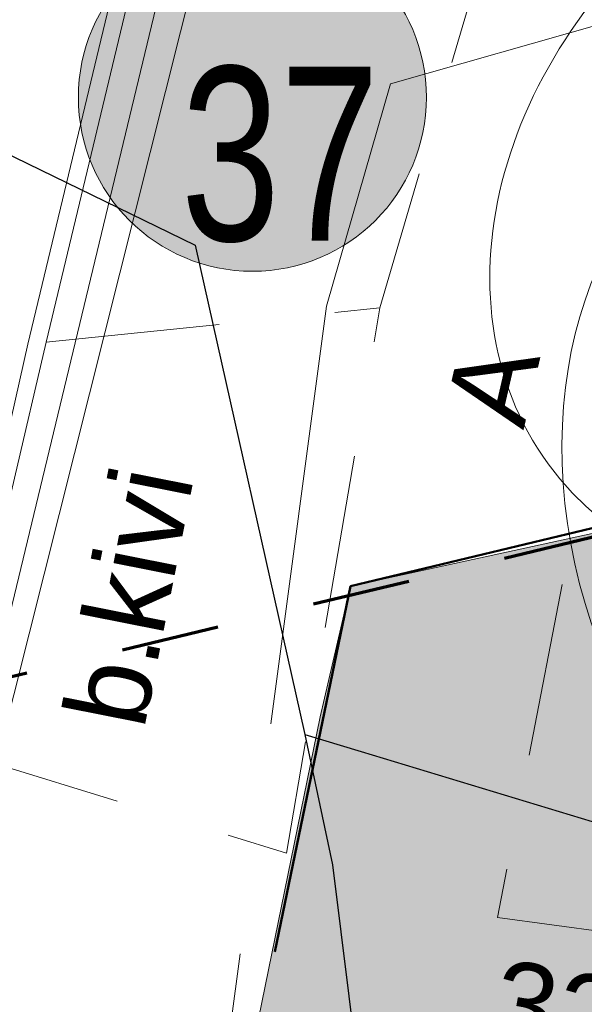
# Model space of a CAD drawing. Header units: metres. Extents: x 738076 to 738809, y 6589688 to 6590318.
# Tile 38 of 188: x 738356.89 to 738361.76, y 6590012.04 to 6590020.53. Entities that reach past the tile are written whole.
import ezdxf

# ---------------------------------------------------------------- set-up
doc = ezdxf.new("R2010")
doc.units = ezdxf.units.M
for name, pattern in [('ASFBET', [2.5, 1.5, -0.9999999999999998]), ('EP_KBL', [18, 8, -2, 1, 0, 4, 0, 1, -2]), ('Katkend', [1.6933333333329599, 0.8466666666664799, -0.8466666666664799]), ('TOOPIIR', [7, 6, -1])]:
    doc.linetypes.add(name, pattern=pattern)
for name, color, linetype, lineweight in [('_DE (2D)', 7, 'Continuous', 5), ('_GE (2D)', 7, 'Continuous', 5), ('_MA-joon kool (2D)', 7, 'Continuous', 5), ('_MA-pind kool (2D)', 7, 'Continuous', 5), ('_MA-töömahtude piir (2D)', 7, 'Continuous', 5), ('MA-v2ikevorm-m88bel', 7, 'Continuous', 13), ('None', 7, 'Continuous', 5)]:
    doc.layers.add(name, color=color, linetype=linetype, lineweight=lineweight)
for name, color, linetype, lineweight, true_color in [('DE-MA dendro Puittaim III', 7, 'Continuous', 18, 0x33cc00), ('DE-MA dendro Puittaim IV', 30, 'Continuous', 18, 0xff7f00), ('DE-MA dendro Puunumber', 250, 'Continuous', 5, 0x333333), ('GE-GTRASS', 7, 'Continuous', 5, 0x888888), ('GE-korgus-EH2000', 7, 'Continuous', 5, 0x888888), ('GE-KPKAABEL', 7, 'Continuous', 5, 0x888888), ('GE-MPKAABEL', 7, 'Continuous', 5, 0x888888), ('GE-TEE', 7, 'Continuous', 5, 0x888888), ('MA-MA  TEKST töömahtude piir', 6, 'Continuous', 70, 0xff00ff), ('MA-projektala piir', 7, 'TOOPIIR', 50, 0xdd0000), ('MA-tee betoonkivi Nunna. helehall', 7, 'Continuous', 5, 0x636466)]:
    doc.layers.add(name, color=color, linetype=linetype, lineweight=lineweight, true_color=true_color)
doc.styles.add('Arial', font='Arial')
doc.styles.add('Swis721 LtCn BT', font='Swis721 LtCn BT')
doc.linetypes.add('-G-', pattern='A,10,-0.8000000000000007,-1.526140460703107,["G",Arial,S=1.4,R=0,X=-1.526140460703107,Y=-0.6999999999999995],-0.6738595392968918,10,-3', length=26)
doc.linetypes.add('MP_KBL', pattern='A,0,[1,MP_KBL.shx,S=1,R=0,X=0,Y=-0.5000000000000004],-18.999', length=18.999)
pattern_1 = [(95.53071733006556, (-0.6993978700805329, -0.4360790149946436), (-0.4782666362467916, 1.076260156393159), [0.3662332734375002, -1.123834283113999]), (95.53071733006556, (-0.6993978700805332, -0.4360790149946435), (-0.4782666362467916, 1.076260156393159), [0.3662332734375, -1.123834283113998]), (95.53071733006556, (0.03549884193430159, -0.364508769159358), (-0.4782666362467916, 1.076260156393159), [0.3662332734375, -1.123834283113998]), (95.53071733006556, (-1.440173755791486, -0.5082218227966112), (-0.4782666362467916, 1.076260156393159), [0.3662332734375, -1.123834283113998]), (275.5307173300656, (0, 0), (0.4782666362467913, -1.076260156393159), [0.3662332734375, -1.123834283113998]), (275.5307173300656, (-0.7407758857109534, -0.07214280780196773), (0.4782666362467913, -1.076260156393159), [0.3662332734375, -1.123834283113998]), (185.5623899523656, (0, 0), (-0.3346548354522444, -0.4068706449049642), [0.73837353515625, -0.7508700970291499]), (185.5623899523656, (0.03549884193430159, -0.364508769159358), (-0.3346548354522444, -0.4068706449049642), [0.73837353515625, -0.7508700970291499]), (185.5623899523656, (-0.7052770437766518, -0.4366515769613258), (-0.3346548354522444, -0.4068706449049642), [0.73837353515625, -0.7508700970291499]), (185.5623899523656, (0.03549884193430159, -0.364508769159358), (-0.3346548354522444, -0.4068706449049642), [0.73837353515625, -0.7508700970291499]), (365.5623899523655, (-0.7348967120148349, -0.07157024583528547), (0.3346548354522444, 0.406870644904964), [0.73837353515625, -0.7508700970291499]), (365.5623899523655, (-1.475672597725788, -0.1437130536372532), (0.3346548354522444, 0.406870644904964), [0.73837353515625, -0.7508700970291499])]

# ---------------------------------------------------------------- blocks, each defined once
blk = doc.blocks.new('Hardscape (2D)')
at = {"layer": 'MA-tee betoonkivi Nunna. helehall', "color": 0, "flags": 1}
for tag in ['instanceID', 'prm0_value', 'prm1_value', 'prm2_value', 'prm3_value', 'prm4_value', 'prm5_value', 'prm6_value', 'prm7_value', 'prm8_value', 'prm0_name', 'prm0_type', 'prm2_name', 'prm2_type', 'prm3_name', 'prm3_type', 'prm6_name', 'prm6_type', 'prm8_name', 'prm8_type', 'prm1_name', 'prm1_type', 'prm4_name', 'prm4_type', 'prm5_name', 'prm5_type', 'prm7_name', 'prm7_type', 'IFC_UUID']:
    blk.add_attdef(tag, (-2154058.316649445, -6234786.690905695), '', height=0.00018, dxfattribs=at)
at = {"color": 255, "linetype": 'Continuous', "lineweight": 5, "transparency": 33554687}
blk.add_wipeout([(56.73854006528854, 10.46203859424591), (56.47646960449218, 9.333721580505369), (54.66377537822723, 0.4556228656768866), (54.55727966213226, -6.431882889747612), (59.121586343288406, -47.10579374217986), (63.235662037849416, -46.699093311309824), (62.65347813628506, -40.458181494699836), (60.73509858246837, -39.350347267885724), (60.12194170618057, -32.934679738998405), (60.52012710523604, -32.89662203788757), (60.197588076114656, -29.522000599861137), (61.59123696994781, -29.38879864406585), (61.17823839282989, -24.79726373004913), (60.157164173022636, -24.89485585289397), (60.00588472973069, -23.312068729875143), (61.031811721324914, -23.214012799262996), (58.838139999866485, -0.6889799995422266), (61.44277594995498, 11.48641923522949)], dxfattribs=at).dxf.layer = 'MA-v2ikevorm-m88bel'
at = {"layer": 'MA-tee betoonkivi Nunna. helehall', "linetype": 'Continuous', "lineweight": 0, "true_color": 0xedecec, "transparency": 33554687}
blk.add_hatch(color=7, dxfattribs=at).paths.add_polyline_path([(56.73854006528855, 10.46203859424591), (56.47646960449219, 9.33372158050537), (54.66377537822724, 0.4556228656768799), (54.55727966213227, -6.431882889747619), (59.12158634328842, -47.10579374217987), (63.23566203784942, -46.69909331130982), (62.65347813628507, -40.45818149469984), (60.73509858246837, -39.35034726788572), (60.12194170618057, -32.93467973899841), (60.52012710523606, -32.89662203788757), (60.19758807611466, -29.52200059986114), (61.59123696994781, -29.38879864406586), (61.1782383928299, -24.79726373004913), (60.15716417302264, -24.89485585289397), (60.0058847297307, -23.31206872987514), (61.03181172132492, -23.214012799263), (58.83813999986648, -0.6889799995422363), (61.44277594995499, 11.48641923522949)])
blk.add_hatch(color=7, dxfattribs=at).paths.add_polyline_path([(56.73854006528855, 10.46203859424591), (56.47646960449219, 9.33372158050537), (54.66377537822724, 0.4556228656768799), (54.55727966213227, -6.431882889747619), (59.12158634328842, -47.10579374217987), (63.23566203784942, -46.69909331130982), (62.65347813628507, -40.45818149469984), (60.73509858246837, -39.35034726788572), (60.12194170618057, -32.93467973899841), (60.52012710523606, -32.89662203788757), (60.19758807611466, -29.52200059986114), (61.59123696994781, -29.38879864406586), (61.1782383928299, -24.79726373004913), (60.15716417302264, -24.89485585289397), (60.0058847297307, -23.31206872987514), (61.03181172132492, -23.214012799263), (58.83813999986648, -0.6889799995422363), (61.44277594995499, 11.48641923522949)])
blk.add_hatch(color=7, dxfattribs=at).paths.add_polyline_path([(56.73854006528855, 10.46203859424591), (56.47646960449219, 9.33372158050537), (54.66377537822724, 0.4556228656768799), (54.55727966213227, -6.431882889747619), (59.12158634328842, -47.10579374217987), (63.23566203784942, -46.69909331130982), (62.65347813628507, -40.45818149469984), (60.73509858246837, -39.35034726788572), (60.12194170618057, -32.93467973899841), (60.52012710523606, -32.89662203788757), (60.19758807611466, -29.52200059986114), (61.59123696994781, -29.38879864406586), (61.1782383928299, -24.79726373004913), (60.15716417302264, -24.89485585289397), (60.0058847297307, -23.31206872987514), (61.03181172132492, -23.214012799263), (58.83813999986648, -0.6889799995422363), (61.44277594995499, 11.48641923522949)])
at = {"layer": 'MA-tee betoonkivi Nunna. helehall', "linetype": 'Continuous', "lineweight": 5, "true_color": 0x888888, "transparency": 33554687}
h = blk.add_hatch(dxfattribs=at)
h.set_pattern_fill('Nunna kivi', color=252, style=0, pattern_type=2)
h.set_pattern_definition([(-90.03167262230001, (0.7383735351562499, 0.3662332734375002), (0.371693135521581, -1.117550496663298), [0.3662332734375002, -1.123834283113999]), (-90.03167262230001, (0.7383735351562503, 0.3662332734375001), (0.371693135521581, -1.117550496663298), [0.3662332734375, -1.123834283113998]), (-90.03167262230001, (0, 0.3662332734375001), (0.371693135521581, -1.117550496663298), [0.3662332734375, -1.123834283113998]), (-90.03167262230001, (1.48265405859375, 0.3662332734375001), (0.371693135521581, -1.117550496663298), [0.3662332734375, -1.123834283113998]), (89.9683273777, (0, 0), (-0.3716931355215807, 1.117550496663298), [0.3662332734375, -1.123834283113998]), (89.9683273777, (0.7442805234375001, 0), (-0.3716931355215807, 1.117550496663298), [0.3662332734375, -1.123834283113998]), (0, (0, 0), (0.3725168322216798, 0.3725168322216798), [0.73837353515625, -0.7508700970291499]), (0, (0, 0.3662332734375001), (0.3725168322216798, 0.3725168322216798), [0.73837353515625, -0.7508700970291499]), (0, (0.7442805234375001, 0.3662332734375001), (0.3725168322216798, 0.3725168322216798), [0.73837353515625, -0.7508700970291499]), (0, (0, 0.3662332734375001), (0.3725168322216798, 0.3725168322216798), [0.73837353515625, -0.7508700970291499]), (180, (0.7383735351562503, 0), (-0.3725168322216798, -0.3725168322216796), [0.73837353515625, -0.7508700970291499]), (180, (1.48265405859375, 0), (-0.3725168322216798, -0.3725168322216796), [0.73837353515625, -0.7508700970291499])])
h.paths.add_polyline_path([(56.73854006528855, 10.46203859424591), (56.47646960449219, 9.33372158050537), (54.66377537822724, 0.4556228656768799), (54.55727966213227, -6.431882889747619), (59.12158634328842, -47.10579374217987), (63.23566203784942, -46.69909331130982), (62.65347813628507, -40.45818149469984), (60.73509858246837, -39.35034726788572), (60.12194170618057, -32.93467973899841), (60.52012710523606, -32.89662203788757), (60.19758807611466, -29.52200059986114), (61.59123696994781, -29.38879864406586), (61.1782383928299, -24.79726373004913), (60.15716417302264, -24.89485585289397), (60.0058847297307, -23.31206872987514), (61.03181172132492, -23.214012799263), (58.83813999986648, -0.6889799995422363), (61.44277594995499, 11.48641923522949)])
h = blk.add_hatch(dxfattribs=at)
h.set_pattern_fill('Nunna kivi', color=252, angle=185.5623899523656, style=0, pattern_type=2)
h.set_pattern_definition(pattern_1)
h.paths.add_polyline_path([(56.73854006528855, 10.46203859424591), (56.47646960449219, 9.33372158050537), (54.66377537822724, 0.4556228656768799), (54.55727966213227, -6.431882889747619), (59.12158634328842, -47.10579374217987), (63.23566203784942, -46.69909331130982), (62.65347813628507, -40.45818149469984), (60.73509858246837, -39.35034726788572), (60.12194170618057, -32.93467973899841), (60.52012710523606, -32.89662203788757), (60.19758807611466, -29.52200059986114), (61.59123696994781, -29.38879864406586), (61.1782383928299, -24.79726373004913), (60.15716417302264, -24.89485585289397), (60.0058847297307, -23.31206872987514), (61.03181172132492, -23.214012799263), (58.83813999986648, -0.6889799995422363), (61.44277594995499, 11.48641923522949)])
h = blk.add_hatch(dxfattribs=at)
h.set_pattern_fill('Nunna kivi', color=252, angle=185.5623899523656, style=0, pattern_type=2)
h.set_pattern_definition(pattern_1)
h.paths.add_polyline_path([(56.73854006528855, 10.46203859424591), (56.47646960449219, 9.33372158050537), (54.66377537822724, 0.4556228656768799), (54.55727966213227, -6.431882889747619), (59.12158634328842, -47.10579374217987), (63.23566203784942, -46.69909331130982), (62.65347813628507, -40.45818149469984), (60.73509858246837, -39.35034726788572), (60.12194170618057, -32.93467973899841), (60.52012710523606, -32.89662203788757), (60.19758807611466, -29.52200059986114), (61.59123696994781, -29.38879864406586), (61.1782383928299, -24.79726373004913), (60.15716417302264, -24.89485585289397), (60.0058847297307, -23.31206872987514), (61.03181172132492, -23.214012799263), (58.83813999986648, -0.6889799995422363), (61.44277594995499, 11.48641923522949)])
at = {"layer": 'MA-tee betoonkivi Nunna. helehall', "transparency": 33554687, "flags": 128}
blk.add_lwpolyline([(56.73854006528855, 10.46203859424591), (56.47646960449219, 9.33372158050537), (54.66377537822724, 0.4556228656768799), (54.55727966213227, -6.431882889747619), (59.12158634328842, -47.10579374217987), (63.23566203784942, -46.69909331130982), (62.65347813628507, -40.45818149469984), (60.73509858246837, -39.35034726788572), (60.12194170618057, -32.93467973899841), (60.52012710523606, -32.89662203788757), (60.19758807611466, -29.52200059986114), (61.59123696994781, -29.38879864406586), (61.1782383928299, -24.79726373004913), (60.15716417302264, -24.89485585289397), (60.0058847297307, -23.31206872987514), (61.03181172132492, -23.214012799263), (58.83813999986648, -0.6889799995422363), (61.44277594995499, 11.48641923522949)], close=True, dxfattribs=at)
blk.add_lwpolyline([(56.73854006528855, 10.46203859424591), (56.47646960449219, 9.33372158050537), (54.66377537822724, 0.4556228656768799), (54.55727966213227, -6.431882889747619), (59.12158634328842, -47.10579374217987), (63.23566203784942, -46.69909331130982), (62.65347813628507, -40.45818149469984), (60.73509858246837, -39.35034726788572), (60.12194170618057, -32.93467973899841), (60.52012710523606, -32.89662203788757), (60.19758807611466, -29.52200059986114), (61.59123696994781, -29.38879864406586), (61.1782383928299, -24.79726373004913), (60.15716417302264, -24.89485585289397), (60.0058847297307, -23.31206872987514), (61.03181172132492, -23.214012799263), (58.83813999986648, -0.6889799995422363), (61.44277594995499, 11.48641923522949)], close=True, dxfattribs=at)
blk.add_lwpolyline([(56.73854006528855, 10.46203859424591), (56.47646960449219, 9.33372158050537), (54.66377537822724, 0.4556228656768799), (54.55727966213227, -6.431882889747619), (59.12158634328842, -47.10579374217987), (63.23566203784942, -46.69909331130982), (62.65347813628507, -40.45818149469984), (60.73509858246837, -39.35034726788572), (60.12194170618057, -32.93467973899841), (60.52012710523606, -32.89662203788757), (60.19758807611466, -29.52200059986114), (61.59123696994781, -29.38879864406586), (61.1782383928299, -24.79726373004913), (60.15716417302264, -24.89485585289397), (60.0058847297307, -23.31206872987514), (61.03181172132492, -23.214012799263), (58.83813999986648, -0.6889799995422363), (61.44277594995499, 11.48641923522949)], close=True, dxfattribs=at)
at = {"layer": 'MA-v2ikevorm-m88bel', "color": 7, "linetype": 'Continuous', "lineweight": 5, "transparency": 33554687, "flags": 128}
blk.add_lwpolyline([(56.73854006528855, 10.46203859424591), (56.47646960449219, 9.33372158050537), (54.66377537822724, 0.4556228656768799), (54.55727966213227, -6.431882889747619), (59.12158634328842, -47.10579374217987), (63.23566203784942, -46.69909331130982), (62.65347813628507, -40.45818149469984), (60.73509858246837, -39.35034726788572), (60.12194170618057, -32.93467973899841), (60.52012710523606, -32.89662203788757), (60.19758807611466, -29.52200059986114), (61.59123696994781, -29.38879864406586), (61.1782383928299, -24.79726373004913), (60.15716417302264, -24.89485585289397), (60.0058847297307, -23.31206872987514), (61.03181172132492, -23.214012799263), (58.83813999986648, -0.6889799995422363), (61.44277594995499, 11.48641923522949)], close=True, dxfattribs=at)
blk = doc.blocks.new('MA-pind kool (2D)')
at = {"layer": 'MA-tee betoonkivi Nunna. helehall', "transparency": 33554687}
blk.add_blockref('Hardscape (2D)', (-2154112.873929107, -6234739.585111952, -0.2), dxfattribs=at)
blk = doc.blocks.new('dendro')
at = {"layer": 'DE-MA dendro Puittaim III', "linetype": 'Continuous', "lineweight": 0, "true_color": 0xb1d9af, "transparency": 33554508}
h = blk.add_hatch(color=9, dxfattribs=at)
edge = h.paths.add_edge_path()
edge.add_arc((-73.0313130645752, -9.788316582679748), 1.5, 0, 360)
at = {"layer": 'DE-MA dendro Puittaim III'}
blk.add_circle((-73.0313130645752, -9.788316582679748), 1.5, dxfattribs=at)
blk.add_ellipse((-67.2408220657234, -10.58765216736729), major_axis=(3.240156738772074, 2.361026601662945), ratio=0.7943755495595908, dxfattribs=at)
at = {"layer": 'DE-MA dendro Puittaim IV'}
blk.add_ellipse((-67.7803860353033, -13.26301072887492), major_axis=(0.7474517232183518, -3.379027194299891), ratio=0.7317289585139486, dxfattribs=at)
at = {"layer": 'DE-MA dendro Puunumber', "insert": (-73.64830271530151, -9.523514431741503), "char_height": 1.5, "attachment_point": 1, "line_spacing_factor": 0.6024096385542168, "style": 'Swis721 LtCn BT'}
blk.add_mtext('37', dxfattribs=at)
blk = doc.blocks.new('DE (2D)')
at = {"layer": 'None', "color": 7, "transparency": 33554687}
blk.add_blockref('dendro', (-2153983.95076955, -6234715.121399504), dxfattribs=at)
blk = doc.blocks.new('GE')
at = {"layer": 'GE-GTRASS', "linetype": '-G-', "lineweight": 30, "flags": 128}
for points in [[(-52.80970000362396, 11.32880000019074), (-52.3214000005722, 11.18059999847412), (-48.53090000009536, 10.03029999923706), (-47.57800000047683, 9.765500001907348), (-43.82909999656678, 17.28909999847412), (-38.56559999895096, 26.94610000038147), (-33.31320000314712, 37.89139999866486), (-32.90740000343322, 38.41409999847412)], [(-66.41180000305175, 21.51230000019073), (-63.30780000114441, 20.20239999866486), (-53.7538000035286, 15.54740000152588), (-52.80970000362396, 11.32880000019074), (-52.56989999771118, 10.20529999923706), (-51.08250000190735, -1.76610000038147), (-49.32190000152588, -12.87849999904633), (-48.09620000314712, -23.29670000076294), (-45.68559999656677, -47.9125999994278), (-44.45109999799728, -57.15320000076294), (-44.37799999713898, -57.25), (-44.21599999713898, -57.305), (-43.93200000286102, -57.35720000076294), (-43.80870000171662, -57.36899999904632), (-43.64800000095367, -57.35900000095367), (-43.02899999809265, -57.31399999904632), (-42.91099999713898, -57.29100000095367), (-42.21100000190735, -57.19280000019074), (-40.26499999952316, -56.90700000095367), (-34.21860000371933, -56.41849999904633), (-25.37019999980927, -55.6739000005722), (-24.73750000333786, -58.74309999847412), (-24.64676759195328, -59.5738181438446)]]:
    blk.add_lwpolyline(points, dxfattribs=at)
at = {"layer": 'GE-KPKAABEL', "linetype": 'EP_KBL', "flags": 128}
blk.add_lwpolyline([(-69.94755402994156, -17.37573245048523), (-57.4684769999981, -7.886990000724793), (-54.64091299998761, -5.508156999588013), (-54.75797400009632, -3.617074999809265), (-54.30645500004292, 2.373904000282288), (-52.62301699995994, 15.02059899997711), (-52.07116100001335, 16.93815799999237), (-49.14186599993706, 17.771515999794), (-44.82038899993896, 19.55320199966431), (-40.10383399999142, 41.03586000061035), (-39.49693200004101, 50.90655300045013), (-38.82104799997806, 54.33335400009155), (-31.58003200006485, 56.284359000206), (-22.1524960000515, 59.36137300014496), (-18.73266199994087, 63.00696599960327), (-13.2099240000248, 65.70771500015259), (-6.346565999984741, 67.78692899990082), (-2.009759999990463, 68.77915400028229), (6.438383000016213, 72.02993400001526), (16.22795801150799, 75.4167529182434), (24.94895139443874, 77.71336479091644), (30.40619174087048, 79.24351032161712), (42.23814950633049, 81.37156028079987), (43.1167086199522, 82.283921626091), (44.16056776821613, 85.34274461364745), (45.17925394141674, 86.26969748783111), (46.13683410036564, 86.67810785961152), (70.46375923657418, 92.19087698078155), (78.11502522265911, 94.16820642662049), (80.4473607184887, 94.70566333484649), (81.57707637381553, 94.8699872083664), (83.39800000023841, 94.93300000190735), (85.21220292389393, 94.32289086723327), (96.16482305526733, 96.4346535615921), (97.46084795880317, 97.18300342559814), (97.48175158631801, 98.74241403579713), (95.25641676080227, 107.567351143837), (95.00011410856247, 108.5837621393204)], dxfattribs=at)
at = {"layer": 'GE-MPKAABEL', "linetype": 'MP_KBL', "flags": 128}
for points in [[(-55.36900299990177, 12.29232400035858), (-52.29080799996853, 25.07769499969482), (-51.00348199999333, 30.42464000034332), (-47.43407899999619, 45.25026000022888), (-42.05460400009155, 66.967734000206), (-39.79198156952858, 76.3536404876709)], [(-50.4850909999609, 30.90166400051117), (-56.49465100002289, 6.994683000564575), (-62.39678399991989, 4.047815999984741), (-70.07952300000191, 1.818758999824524), (-70.73797629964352, 1.637474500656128)]]:
    blk.add_lwpolyline(points, dxfattribs=at)
at = {"layer": 'GE-TEE', "linetype": 'ASFBET'}
blk.add_line((-55.03796565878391, 14.71050888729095), (-52.16200100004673, 15.00489700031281), dxfattribs=at)
at = {"layer": 'GE-TEE', "linetype": 'Continuous', "flags": 128}
for points in [[(1.993, -38.625), (-9.33, -41.309), (-21.307, -44.093), (-33.555, -46.953), (-46.511, -50.1), (-49.2783940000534, -50.46241800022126), (-51.139, -49.809), (-52.58531500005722, -48.31382700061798), (-52.89181200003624, -46.89615199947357), (-53.303, -43.463), (-54.99, -28.581), (-56.216, -18.201), (-57.259, -9.073), (-57.84461326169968, -2.910398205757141), (-57.84045862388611, -2.686794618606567), (-57.76811224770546, 1.206904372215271), (-57.15657138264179, 5.962665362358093), (-55.97675403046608, 11.21719869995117), (-55.19602240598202, 14.6943304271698), (-51.20173063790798, 31.3307007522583), (-46.69997500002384, 50.13162599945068), (-46.12686699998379, 52.60851900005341), (-43.3842159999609, 64.24780299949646)], [(-43.24089242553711, 64.20354971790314), (-45.97119190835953, 52.61516892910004), (-46.54266649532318, 50.14438007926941), (-51.06321531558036, 31.28901985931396), (-55.03796565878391, 14.71050888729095), (-55.86030985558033, 11.19294244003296), (-57.00863074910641, 5.937042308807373), (-57.6182903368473, 1.1959124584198), (-57.69230699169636, -2.787681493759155), (-57.69447467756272, -2.904346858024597), (-57.149, -9.021), (-56.08254591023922, -18.18392914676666), (-54.87372919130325, -28.57003207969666), (-53.14405952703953, -43.43128183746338), (-52.74364065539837, -46.87166411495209), (-52.44774613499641, -48.24029827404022), (-51.05584119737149, -49.67922318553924), (-49.26242337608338, -50.30904566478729), (-46.53852179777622, -49.95232343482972), (-33.58975765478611, -46.80708101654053), (-21.3410350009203, -43.94691227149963), (-9.364279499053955, -41.16296910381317), (1.958841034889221, -38.47894053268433)]]:
    blk.add_lwpolyline(points, dxfattribs=at)
at = {"layer": 'GE-TEE', "linetype": 'ASFBET', "flags": 128}
for points in [[(-22.99789900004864, 53.57170099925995), (-23.241, 53.584), (-23.52, 53.809), (-25.13419299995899, 53.42471900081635), (-31.87696300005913, 51.933), (-40.94533099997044, 50.57561800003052), (-43.973, 38.84), (-46.837, 27.066), (-49.07, 18.04), (-50.582, 12.663), (-51.14671399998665, 9.749195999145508), (-46.15207899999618, 9.078249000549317), (-40.65449399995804, 9.71996700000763), (-29.81633243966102, 11.94229100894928), (-24.50669167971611, 12.13020071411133), (-23.40567421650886, 10.29155201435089), (-21.24902503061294, 10.761028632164)], [(-55.86030985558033, 11.19294244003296), (-52.96500589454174, 10.30612801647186), (-52.16200100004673, 15.00489700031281), (-51.121, 18.555), (-48.913, 27.557), (-43.51447899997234, 50.38989599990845), (-46.54266649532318, 50.14438007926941)]]:
    blk.add_lwpolyline(points, dxfattribs=at)
at = {"layer": 'GE-korgus-EH2000', "insert": (-51.506, 8.748), "char_height": 0.7, "attachment_point": 7, "rotation": 349.842711, "line_spacing_factor": 0.25, "style": 'Arial'}
blk.add_mtext(' 32.35 ', dxfattribs=at)
at = {"layer": 'GE-TEE', "char_height": 0.7, "attachment_point": 5, "line_spacing_factor": 0.25, "style": 'Arial'}
for s, insert, rotation in [('A', (-51.1917845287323, 14.34483030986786), 77.00538320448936), ('b.kivi', (-54.31854732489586, 12.51735973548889), 78.78936687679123)]:
    blk.add_mtext(s, dxfattribs=dict(at, insert=insert, rotation=rotation))
blk = doc.blocks.new('GE (2D)')
at = {"layer": 'None', "color": 7, "transparency": 33554687}
blk.add_blockref('GE', (-2154003.721977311, -6234741.730759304, 4.5), dxfattribs=at)
blk = doc.blocks.new('MA-joon kool (2D)')
at = {"layer": 'MA-projektala piir', "flags": 128}
blk.add_lwpolyline([(-2154058.210153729, -6234739.129489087), (-2154056.135389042, -6234729.123073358), (-2153911.071005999, -6234694.337356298), (-2153908.108662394, -6234706.781098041), (-2153980.911977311, -6234723.500759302), (-2153977.313968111, -6234740.789259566), (-2153975.79136601, -6234740.471612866), (-2153975.239977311, -6234740.484759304), (-2153974.721977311, -6234740.710759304), (-2153969.531164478, -6234745.050163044), (-2153964.027119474, -6234768.760106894), (-2153989.583829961, -6234774.737774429), (-2154001.250235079, -6234777.364268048), (-2154017.245894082, -6234781.447156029), (-2154017.306524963, -6234781.193595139), (-2154049.485810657, -6234787.774099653), (-2154049.636992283, -6234786.297542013), (-2154053.752342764, -6234786.690905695), (-2154058.348746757, -6234745.73889305)], close=True, dxfattribs=at)
blk = doc.blocks.new('MA-töömahtude piir (2D)')
at = {"layer": 'MA-MA  TEKST töömahtude piir', "linetype": 'Katkend', "lineweight": 70, "transparency": 33554687}
blk.add_line((-2154059.749335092, -6234730.069080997), (-2153906.122572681, -6234693.148103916), dxfattribs=at)

msp = doc.modelspace()

# ---------------------------------------------------------------- block references
at = {"layer": '_MA-pind kool (2D)'}
msp.add_blockref('MA-pind kool (2D)', (2892415.876977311, 12824744.7657593), dxfattribs=at)

# ---------------------------------------------------------------- next in the draw order: block references
at = {"layer": '_DE (2D)'}
msp.add_blockref('DE (2D)', (2892415.876977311, 12824744.7657593), dxfattribs=at)
at = {"layer": '_GE (2D)'}
msp.add_blockref('GE (2D)', (2892415.876977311, 12824744.7657593), dxfattribs=at)
at = {"layer": '_MA-joon kool (2D)'}
msp.add_blockref('MA-joon kool (2D)', (2892415.876977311, 12824744.7657593), dxfattribs=at)
at = {"layer": '_MA-töömahtude piir (2D)'}
msp.add_blockref('MA-töömahtude piir (2D)', (2892415.876977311, 12824744.7657593), dxfattribs=at)

doc.saveas('drawing.dxf')
